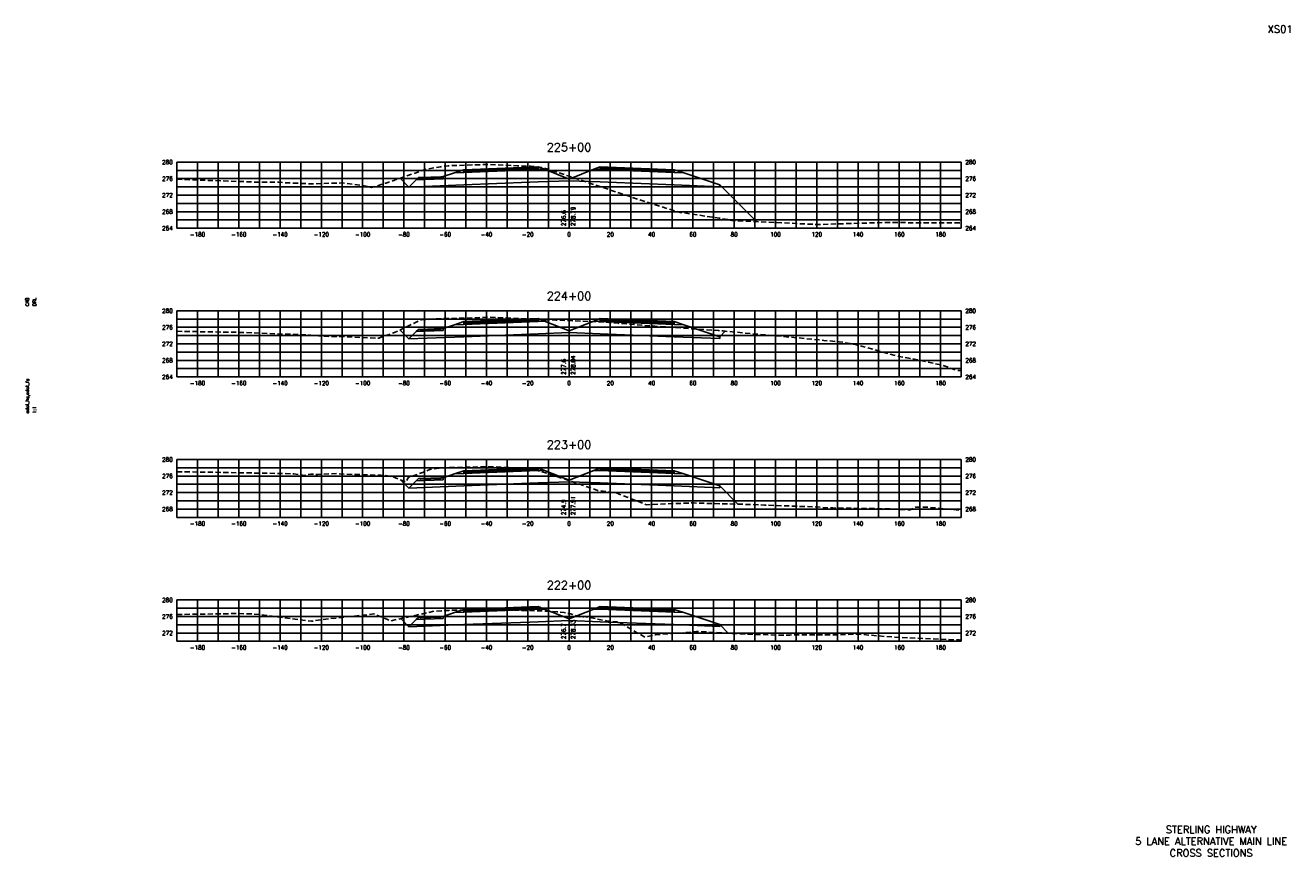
# Model space of a CAD drawing. Extents: x 37 to 10140, y -1968 to 9206.
# Tile 22 of 105: x 3687 to 4300, y 2096 to 2498. Entities that reach past the tile are written whole.
import ezdxf
from ezdxf.enums import TextEntityAlignment as Align

# ---------------------------------------------------------------- set-up
doc = ezdxf.new("R2010")
doc.units = 0
doc.header["$LTSCALE"] = 20
doc.header["$MEASUREMENT"] = 0
doc.linetypes.add('HIDDEN_050%', pattern=[0.1875, 0.125, -0.0625])
for name, color, linetype in [('S-AT-TXT175', 6, 'Continuous'), ('S-AT-TXT80', 1, 'Continuous'), ('XDATUM', 3, 'Continuous'), ('XEG', 1, 'HIDDEN_050%'), ('XFG', 2, 'Continuous'), ('XGRID', 251, 'Continuous'), ('XGRIDT', 2, 'Continuous'), ('XREF-BORDER', 7, 'Continuous')]:
    doc.layers.add(name, color=color, linetype=linetype)
doc.styles.add('L100', font='simplex.shx', dxfattribs={"height": 2})
doc.styles.add('L175', font='ROMANSM.shx', dxfattribs={"height": 3.5})
doc.styles.add('L80', font='ROMANSM.shx', dxfattribs={"height": 1.6})

# ---------------------------------------------------------------- blocks, each defined once
blk = doc.blocks.new('03025_00_att1')
at = {"layer": 'S-AT-TXT175', "style": 'L175'}
for tag, p in [('NUM', (32.402, 20.822)), ('LINE1', (30.64, 1.444)), ('LINE2', (30.64, 1.161)), ('LINE3', (30.64, 0.877))]:
    blk.add_attdef(tag, text='', height=0.175, dxfattribs=at).set_placement(p, align=Align.CENTER)
at = {"layer": 'S-AT-TXT80', "style": 'L80'}
for tag, p in [('DESIGNED', (2.094, 14.201)), ('CHECKED', (2.265, 14.201)), ('DRAFTED', (2.436, 14.201)), ('PSCALE', (2.265, 11.605)), ('PCTB', (2.094, 11.605)), ('PVIEW', (2.436, 11.605))]:
    blk.add_attdef(tag, p, '', height=0.08, rotation=90, dxfattribs=at)

msp = doc.modelspace()

# ---------------------------------------------------------------- linework, layer by layer
at = {"layer": 'XDATUM', "flags": 128}
for points in [[(3868.12, 2424.18), (3872.41, 2419.89), (3899, 2420.95), (3931, 2422.23), (3935, 2422.39), (3950, 2422.99), (3965, 2422.39), (3969, 2422.23), (4001, 2420.95), (4023, 2420.07), (4023, 2420.96), (4040.75, 2403.21)], [(3868.07, 2350.73), (3872.41, 2346.39), (3899, 2347.45), (3931, 2348.73), (3935, 2348.89), (3950, 2349.49), (3965, 2348.89), (3969, 2348.73), (4001, 2347.45), (4023, 2346.57), (4023, 2347.46), (4025.68, 2350.14)], [(3868.42, 2278.12), (3872.41, 2274.14), (3899, 2275.2), (3931, 2276.48), (3935, 2276.64), (3950, 2277.24), (3965, 2276.64), (3969, 2276.48), (4001, 2275.2), (4023, 2274.32), (4023, 2275.21), (4031.83, 2266.37)], [(3868.43, 2210.96), (3872.41, 2206.98), (3899, 2208.04), (3931, 2209.32), (3935, 2209.48), (3950, 2210.08), (3965, 2209.48), (3969, 2209.32), (4001, 2208.04), (4023, 2207.16), (4023, 2208.05), (4027.16, 2203.89)]]:
    msp.add_lwpolyline(points, dxfattribs=at)
at = {"layer": 'XEG', "flags": 128}
for points in [[(3760, 2423.69), (3760.26, 2423.69), (3760.36, 2423.69), (3760.39, 2423.69), (3800.93, 2422.22), (3809.43, 2422.24), (3812.41, 2422.02), (3825.48, 2421.44), (3833.75, 2421.73), (3840.1, 2421.91), (3851.75, 2420.34), (3854.36, 2419.68), (3862.14, 2422.1), (3880.87, 2428.62), (3887.67, 2429.74), (3891.51, 2430.22), (3904.34, 2430.65), (3911.32, 2430.86), (3924.83, 2430.25), (3931.31, 2430.02), (3933.18, 2429.8), (3937.84, 2429.21), (3950, 2425.15), (3982.7, 2414.24), (3990.44, 2411.74), (3998.33, 2409.31), (4003.8, 2407.57), (4004.78, 2407.52), (4022.68, 2404.86), (4028.91, 2403.78), (4066.34, 2401.97), (4069.82, 2401.78), (4070.87, 2401.8), (4103.67, 2402.77), (4125.45, 2402.56), (4140, 2402.56)], [(3760, 2350.08), (3790.27, 2349.56), (3811.21, 2348.75), (3823.47, 2348.36), (3829.75, 2347.76), (3833.71, 2347.58), (3839.01, 2347.6), (3839.15, 2347.61), (3856.42, 2346.76), (3857.77, 2346.77), (3865.5, 2349.52), (3878.31, 2355.57), (3883.38, 2355.97), (3884.53, 2356.08), (3901.17, 2356.49), (3911.69, 2356.97), (3928.61, 2356.09), (3933.62, 2355.88), (3936.07, 2355.74), (3943.6, 2355.5), (3950, 2355.23), (3966.66, 2354.54), (3973.9, 2353.96), (3993.4, 2352.44), (4022.47, 2350.4), (4023.44, 2350.33), (4024.63, 2350.23), (4071.74, 2345.9), (4073.47, 2345.66), (4080.8, 2345.04), (4086.74, 2344.08), (4087.86, 2343.92), (4089.21, 2343.49), (4089.47, 2343.44), (4109.76, 2337.93), (4119.04, 2336.27), (4131.2, 2333.61), (4137.56, 2331.23), (4140, 2331.03)], [(3760, 2282.08), (3764.74, 2282.01), (3767.64, 2281.96), (3778.64, 2281.8), (3810.11, 2281.24), (3816.68, 2281.03), (3821.79, 2280.3), (3824.82, 2280.92), (3828.34, 2280.78), (3837.79, 2281.18), (3841.26, 2280.94), (3847.46, 2280.73), (3853.54, 2280.51), (3858.88, 2280.36), (3861.28, 2280.24), (3864.37, 2279.72), (3870.44, 2277.33), (3871.08, 2277.15), (3872.03, 2279.33), (3880.48, 2282.21), (3882.53, 2283.21), (3882.67, 2283.26), (3887.94, 2283.96), (3888.01, 2283.97), (3888.23, 2283.97), (3912.22, 2284.5), (3913.26, 2284.45), (3931.78, 2283.59), (3932.14, 2283.49), (3939.83, 2281.19), (3941.07, 2280.81), (3950, 2277.75), (3951.33, 2277.29), (3963.83, 2273.06), (3964.32, 2272.97), (3967.89, 2272.52), (3972.71, 2271.9), (3972.96, 2271.85), (3974.2, 2271.3), (3987.48, 2266.13), (3997.83, 2266.56), (4009.91, 2266.97), (4038.46, 2266.19), (4042.15, 2266.11), (4044.7, 2265.94), (4069.26, 2265.05), (4077.8, 2264.54), (4104.17, 2264.12), (4115.28, 2263.63), (4117.96, 2264.96), (4123.63, 2264.94), (4140, 2263.37)], [(3760, 2212.97), (3787.83, 2213.4), (3795.79, 2213.32), (3797.05, 2213.25), (3803.57, 2212.47), (3825.25, 2209.66), (3830.47, 2210.54), (3855.4, 2213.21), (3861.74, 2210.73), (3863.21, 2209.81), (3872.82, 2211.93), (3884.9, 2214.61), (3888.27, 2214.78), (3891.56, 2214.97), (3904.13, 2215.22), (3911.45, 2215.39), (3919.33, 2215.15), (3925.66, 2214.98), (3937.67, 2214.67), (3940.76, 2214.52), (3944.13, 2214.29), (3947.66, 2213.92), (3950, 2213.37), (3951.78, 2212.95), (3951.94, 2212.92), (3952.2, 2212.71), (3956.55, 2211.47), (3957.24, 2212.01), (3967.98, 2209.89), (3973.22, 2209.46), (3975.9, 2208.22), (3986.76, 2201.95), (3991.91, 2203.16), (4000.27, 2203.79), (4007.8, 2204.24), (4011.76, 2204.79), (4023.99, 2204.04), (4036.78, 2203.44), (4050.49, 2202.99), (4056.89, 2203.03), (4067.96, 2203.17), (4076.56, 2203.06), (4090.03, 2203.43), (4107.85, 2201.96), (4139.07, 2200.66), (4140, 2200.56)]]:
    msp.add_lwpolyline(points, dxfattribs=at)
at = {"layer": 'XFG', "flags": 128}
for points in [[(3950, 2423.73), (3938.05, 2428.51), (3935, 2428.39), (3931, 2428.23), (3899, 2426.95), (3894.43, 2426.77), (3889, 2424.96), (3889, 2423.96), (3875.96, 2423.44), (3872.41, 2419.89), (3899, 2420.95), (3931, 2422.23), (3935, 2422.39), (3950, 2422.99), (3950, 2423.73)], [(3935, 2428.73), (3931, 2428.57), (3899, 2427.29), (3899, 2428.29), (3894.43, 2426.77), (3899, 2426.95), (3931, 2428.23), (3935, 2428.39), (3938.05, 2428.51), (3935, 2429.73), (3935, 2428.73)], [(3935, 2429.73), (3931, 2429.57), (3899, 2428.29), (3899, 2427.95), (3931, 2429.23), (3935, 2429.39), (3935, 2429.73)], [(3935, 2429.39), (3931, 2429.23), (3899, 2427.95), (3899, 2427.29), (3931, 2428.57), (3935, 2428.73), (3935, 2429.39)], [(3950, 2423.73), (3961.95, 2428.51), (3965, 2428.39), (3969, 2428.23), (4001, 2426.95), (4005.57, 2426.77), (4023, 2420.96), (4023, 2420.07), (4001, 2420.95), (3969, 2422.23), (3965, 2422.39), (3950, 2422.99)], [(3965, 2429.73), (3961.95, 2428.51), (3965, 2428.39), (3969, 2428.23), (4001, 2426.95), (4005.57, 2426.77), (4001, 2428.29), (4001, 2427.29), (3969, 2428.57), (3965, 2428.73), (3965, 2429.73)], [(3965, 2429.73), (3965, 2429.39), (3969, 2429.23), (4001, 2427.95), (4001, 2428.29), (3969, 2429.57), (3965, 2429.73)], [(3965, 2429.39), (3965, 2428.73), (3969, 2428.57), (4001, 2427.29), (4001, 2427.95), (3969, 2429.23), (3965, 2429.39)], [(3872.41, 2419.89), (3872.41, 2419.89), (3868.12, 2424.18)], [(3889, 2424.96), (3888, 2424.92), (3888, 2424.58), (3878, 2424.18), (3878, 2424.52), (3877, 2424.48), (3875.96, 2423.44), (3889, 2423.96), (3889, 2424.96)], [(3888, 2424.92), (3878, 2424.52), (3878, 2424.18), (3888, 2424.58), (3888, 2424.92)], [(4023, 2420.96), (4023, 2420.96), (4040.75, 2403.21)], [(3950, 2350.23), (3938.05, 2355.01), (3935, 2354.89), (3931, 2354.73), (3899, 2353.45), (3894.43, 2353.27), (3889, 2351.46), (3889, 2350.46), (3875.96, 2349.94), (3872.41, 2346.39), (3899, 2347.45), (3931, 2348.73), (3935, 2348.89), (3950, 2349.49), (3950, 2350.23)], [(3935, 2355.23), (3931, 2355.07), (3899, 2353.79), (3899, 2354.79), (3894.43, 2353.27), (3899, 2353.45), (3931, 2354.73), (3935, 2354.89), (3938.05, 2355.01), (3935, 2356.23), (3935, 2355.23)], [(3935, 2356.23), (3931, 2356.07), (3899, 2354.79), (3899, 2354.45), (3931, 2355.73), (3935, 2355.89), (3935, 2356.23)], [(3935, 2355.89), (3931, 2355.73), (3899, 2354.45), (3899, 2353.79), (3931, 2355.07), (3935, 2355.23), (3935, 2355.89)], [(3950, 2350.23), (3961.95, 2355.01), (3965, 2354.89), (3969, 2354.73), (4001, 2353.45), (4005.57, 2353.27), (4023, 2347.46), (4023, 2346.57), (4001, 2347.45), (3969, 2348.73), (3965, 2348.89), (3950, 2349.49)], [(3965, 2356.23), (3961.95, 2355.01), (3965, 2354.89), (3969, 2354.73), (4001, 2353.45), (4005.57, 2353.27), (4001, 2354.79), (4001, 2353.79), (3969, 2355.07), (3965, 2355.23), (3965, 2356.23)], [(3965, 2356.23), (3965, 2355.89), (3969, 2355.73), (4001, 2354.45), (4001, 2354.79), (3969, 2356.07), (3965, 2356.23)], [(3965, 2355.89), (3965, 2355.23), (3969, 2355.07), (4001, 2353.79), (4001, 2354.45), (3969, 2355.73), (3965, 2355.89)], [(3872.41, 2346.39), (3872.41, 2346.39), (3868.07, 2350.73)], [(3889, 2351.46), (3888, 2351.42), (3888, 2351.08), (3878, 2350.68), (3878, 2351.02), (3877, 2350.98), (3875.96, 2349.94), (3889, 2350.46), (3889, 2351.46)], [(3888, 2351.42), (3878, 2351.02), (3878, 2350.68), (3888, 2351.08), (3888, 2351.42)], [(4023, 2347.46), (4023, 2347.46), (4025.68, 2350.14)], [(3950, 2277.98), (3938.05, 2282.76), (3935, 2282.64), (3931, 2282.48), (3899, 2281.2), (3894.43, 2281.02), (3889, 2279.21), (3889, 2278.21), (3875.96, 2277.69), (3872.41, 2274.14), (3899, 2275.2), (3931, 2276.48), (3935, 2276.64), (3950, 2277.24), (3950, 2277.98)], [(3935, 2282.98), (3931, 2282.82), (3899, 2281.54), (3899, 2282.54), (3894.43, 2281.02), (3899, 2281.2), (3931, 2282.48), (3935, 2282.64), (3938.05, 2282.76), (3935, 2283.98), (3935, 2282.98)], [(3935, 2283.98), (3931, 2283.82), (3899, 2282.54), (3899, 2282.2), (3931, 2283.48), (3935, 2283.64), (3935, 2283.98)], [(3935, 2283.64), (3931, 2283.48), (3899, 2282.2), (3899, 2281.54), (3931, 2282.82), (3935, 2282.98), (3935, 2283.64)], [(3950, 2277.98), (3961.95, 2282.76), (3965, 2282.64), (3969, 2282.48), (4001, 2281.2), (4005.57, 2281.02), (4023, 2275.21), (4023, 2274.32), (4001, 2275.2), (3969, 2276.48), (3965, 2276.64), (3950, 2277.24)], [(3965, 2283.98), (3961.95, 2282.76), (3965, 2282.64), (3969, 2282.48), (4001, 2281.2), (4005.57, 2281.02), (4001, 2282.54), (4001, 2281.54), (3969, 2282.82), (3965, 2282.98), (3965, 2283.98)], [(3965, 2283.98), (3965, 2283.64), (3969, 2283.48), (4001, 2282.2), (4001, 2282.54), (3969, 2283.82), (3965, 2283.98)], [(3965, 2283.64), (3965, 2282.98), (3969, 2282.82), (4001, 2281.54), (4001, 2282.2), (3969, 2283.48), (3965, 2283.64)], [(3872.41, 2274.14), (3872.41, 2274.14), (3868.42, 2278.12)], [(3889, 2279.21), (3888, 2279.17), (3888, 2278.83), (3878, 2278.43), (3878, 2278.77), (3877, 2278.73), (3875.96, 2277.69), (3889, 2278.21), (3889, 2279.21)], [(3888, 2279.17), (3878, 2278.77), (3878, 2278.43), (3888, 2278.83), (3888, 2279.17)], [(4023, 2275.21), (4023, 2275.21), (4031.83, 2266.37)], [(3950, 2210.82), (3938.05, 2215.61), (3935, 2215.48), (3931, 2215.32), (3899, 2214.04), (3894.43, 2213.86), (3889, 2212.05), (3889, 2211.05), (3875.96, 2210.53), (3872.41, 2206.98), (3899, 2208.04), (3931, 2209.32), (3935, 2209.48), (3950, 2210.08), (3950, 2210.82)], [(3935, 2215.82), (3931, 2215.66), (3899, 2214.38), (3899, 2215.38), (3894.43, 2213.86), (3899, 2214.04), (3931, 2215.32), (3935, 2215.48), (3938.05, 2215.61), (3935, 2216.82), (3935, 2215.82)], [(3935, 2216.82), (3931, 2216.66), (3899, 2215.38), (3899, 2215.04), (3931, 2216.32), (3935, 2216.48), (3935, 2216.82)], [(3935, 2216.48), (3931, 2216.32), (3899, 2215.04), (3899, 2214.38), (3931, 2215.66), (3935, 2215.82), (3935, 2216.48)], [(3950, 2210.82), (3961.95, 2215.61), (3965, 2215.48), (3969, 2215.32), (4001, 2214.04), (4005.57, 2213.86), (4023, 2208.05), (4023, 2207.16), (4001, 2208.04), (3969, 2209.32), (3965, 2209.48), (3950, 2210.08)], [(3965, 2216.82), (3961.95, 2215.61), (3965, 2215.48), (3969, 2215.32), (4001, 2214.04), (4005.57, 2213.86), (4001, 2215.38), (4001, 2214.38), (3969, 2215.66), (3965, 2215.82), (3965, 2216.82)], [(3965, 2216.82), (3965, 2216.48), (3969, 2216.32), (4001, 2215.04), (4001, 2215.38), (3969, 2216.66), (3965, 2216.82)], [(3965, 2216.48), (3965, 2215.82), (3969, 2215.66), (4001, 2214.38), (4001, 2215.04), (3969, 2216.32), (3965, 2216.48)], [(3872.41, 2206.98), (3872.41, 2206.98), (3868.43, 2210.96)], [(3889, 2212.05), (3888, 2212.01), (3888, 2211.67), (3878, 2211.27), (3878, 2211.61), (3877, 2211.57), (3875.96, 2210.53), (3889, 2211.05), (3889, 2212.05)], [(3888, 2212.01), (3878, 2211.61), (3878, 2211.27), (3888, 2211.67), (3888, 2212.01)], [(4023, 2208.05), (4023, 2208.05), (4027.16, 2203.89)]]:
    msp.add_lwpolyline(points, dxfattribs=at)
at = {"layer": 'XGRID'}
for p, q in [((3760, 2400), (3760, 2432)), ((3760, 2432), (4140, 2432)), ((3760, 2428), (4140, 2428)), ((3770, 2400), (3770, 2432)), ((3780, 2400), (3780, 2432)), ((3790, 2400), (3790, 2432)), ((3800, 2400), (3800, 2432)), ((3810, 2400), (3810, 2432)), ((3820, 2400), (3820, 2432)), ((3830, 2400), (3830, 2432)), ((3840, 2400), (3840, 2432)), ((3850, 2400), (3850, 2432)), ((3860, 2400), (3860, 2432)), ((3870, 2400), (3870, 2432)), ((3880, 2400), (3880, 2432)), ((3890, 2400), (3890, 2432)), ((3900, 2400), (3900, 2432)), ((3910, 2400), (3910, 2432)), ((3920, 2400), (3920, 2432)), ((3930, 2400), (3930, 2432)), ((3940, 2400), (3940, 2432)), ((3950, 2400), (3950, 2432)), ((3960, 2400), (3960, 2432)), ((3970, 2400), (3970, 2432)), ((3980, 2400), (3980, 2432)), ((3990, 2400), (3990, 2432)), ((4000, 2400), (4000, 2432)), ((4010, 2400), (4010, 2432)), ((4020, 2400), (4020, 2432)), ((4030, 2400), (4030, 2432)), ((4040, 2400), (4040, 2432)), ((4050, 2400), (4050, 2432)), ((4060, 2400), (4060, 2432)), ((4070, 2400), (4070, 2432)), ((4080, 2400), (4080, 2432)), ((4090, 2400), (4090, 2432)), ((4100, 2400), (4100, 2432)), ((4110, 2400), (4110, 2432)), ((4120, 2400), (4120, 2432)), ((4130, 2400), (4130, 2432)), ((4140, 2400), (4140, 2432)), ((3760, 2424), (4140, 2424)), ((3760, 2420), (4140, 2420)), ((3760, 2416), (4140, 2416)), ((3760, 2412), (4140, 2412)), ((3760, 2408), (4140, 2408)), ((3760, 2404), (4140, 2404)), ((3760, 2400), (4140, 2400)), ((3760, 2328), (3760, 2360)), ((3760, 2360), (4140, 2360)), ((3760, 2356), (4140, 2356)), ((3770, 2328), (3770, 2360)), ((3780, 2328), (3780, 2360)), ((3790, 2328), (3790, 2360)), ((3800, 2328), (3800, 2360)), ((3810, 2328), (3810, 2360)), ((3820, 2328), (3820, 2360)), ((3830, 2328), (3830, 2360)), ((3840, 2328), (3840, 2360)), ((3850, 2328), (3850, 2360)), ((3860, 2328), (3860, 2360)), ((3870, 2328), (3870, 2360)), ((3880, 2328), (3880, 2360)), ((3890, 2328), (3890, 2360)), ((3900, 2328), (3900, 2360)), ((3910, 2328), (3910, 2360)), ((3920, 2328), (3920, 2360)), ((3930, 2328), (3930, 2360)), ((3940, 2328), (3940, 2360)), ((3950, 2328), (3950, 2360)), ((3960, 2328), (3960, 2360)), ((3970, 2328), (3970, 2360)), ((3980, 2328), (3980, 2360)), ((3990, 2328), (3990, 2360)), ((4000, 2328), (4000, 2360)), ((4010, 2328), (4010, 2360)), ((4020, 2328), (4020, 2360)), ((4030, 2328), (4030, 2360)), ((4040, 2328), (4040, 2360)), ((4050, 2328), (4050, 2360)), ((4060, 2328), (4060, 2360)), ((4070, 2328), (4070, 2360)), ((4080, 2328), (4080, 2360)), ((4090, 2328), (4090, 2360)), ((4100, 2328), (4100, 2360)), ((4110, 2328), (4110, 2360)), ((4120, 2328), (4120, 2360)), ((4130, 2328), (4130, 2360)), ((4140, 2328), (4140, 2360)), ((3760, 2352), (4140, 2352)), ((3760, 2348), (4140, 2348)), ((3760, 2344), (4140, 2344)), ((3760, 2340), (4140, 2340)), ((3760, 2336), (4140, 2336)), ((3760, 2332), (4140, 2332)), ((3760, 2328), (4140, 2328)), ((3760, 2260), (3760, 2288)), ((3760, 2288), (4140, 2288)), ((3770, 2260), (3770, 2288)), ((3780, 2260), (3780, 2288)), ((3790, 2260), (3790, 2288)), ((3800, 2260), (3800, 2288)), ((3810, 2260), (3810, 2288)), ((3820, 2260), (3820, 2288)), ((3830, 2260), (3830, 2288)), ((3840, 2260), (3840, 2288)), ((3850, 2260), (3850, 2288)), ((3860, 2260), (3860, 2288)), ((3870, 2260), (3870, 2288)), ((3880, 2260), (3880, 2288)), ((3890, 2260), (3890, 2288)), ((3900, 2260), (3900, 2288)), ((3910, 2260), (3910, 2288)), ((3920, 2260), (3920, 2288)), ((3930, 2260), (3930, 2288)), ((3940, 2260), (3940, 2288)), ((3950, 2260), (3950, 2288)), ((3960, 2260), (3960, 2288)), ((3970, 2260), (3970, 2288)), ((3980, 2260), (3980, 2288)), ((3990, 2260), (3990, 2288)), ((4000, 2260), (4000, 2288)), ((4010, 2260), (4010, 2288)), ((4020, 2260), (4020, 2288)), ((4030, 2260), (4030, 2288)), ((4040, 2260), (4040, 2288)), ((4050, 2260), (4050, 2288)), ((4060, 2260), (4060, 2288)), ((4070, 2260), (4070, 2288)), ((4080, 2260), (4080, 2288)), ((4090, 2260), (4090, 2288)), ((4100, 2260), (4100, 2288)), ((4110, 2260), (4110, 2288)), ((4120, 2260), (4120, 2288)), ((4130, 2260), (4130, 2288)), ((4140, 2260), (4140, 2288)), ((3760, 2284), (4140, 2284)), ((3760, 2280), (4140, 2280)), ((3760, 2276), (4140, 2276)), ((3760, 2272), (4140, 2272)), ((3760, 2268), (4140, 2268)), ((3760, 2264), (4140, 2264)), ((3760, 2260), (4140, 2260)), ((3760, 2200), (3760, 2220)), ((3760, 2220), (4140, 2220)), ((3770, 2200), (3770, 2220)), ((3780, 2200), (3780, 2220)), ((3790, 2200), (3790, 2220)), ((3800, 2200), (3800, 2220)), ((3810, 2200), (3810, 2220)), ((3820, 2200), (3820, 2220)), ((3830, 2200), (3830, 2220)), ((3840, 2200), (3840, 2220)), ((3850, 2200), (3850, 2220)), ((3860, 2200), (3860, 2220)), ((3870, 2200), (3870, 2220)), ((3880, 2200), (3880, 2220)), ((3890, 2200), (3890, 2220)), ((3900, 2200), (3900, 2220)), ((3910, 2200), (3910, 2220)), ((3920, 2200), (3920, 2220)), ((3930, 2200), (3930, 2220)), ((3940, 2200), (3940, 2220)), ((3950, 2200), (3950, 2220)), ((3960, 2200), (3960, 2220)), ((3970, 2200), (3970, 2220)), ((3980, 2200), (3980, 2220)), ((3990, 2200), (3990, 2220)), ((4000, 2200), (4000, 2220)), ((4010, 2200), (4010, 2220)), ((4020, 2200), (4020, 2220)), ((4030, 2200), (4030, 2220)), ((4040, 2200), (4040, 2220)), ((4050, 2200), (4050, 2220)), ((4060, 2200), (4060, 2220)), ((4070, 2200), (4070, 2220)), ((4080, 2200), (4080, 2220)), ((4090, 2200), (4090, 2220)), ((4100, 2200), (4100, 2220)), ((4110, 2200), (4110, 2220)), ((4120, 2200), (4120, 2220)), ((4130, 2200), (4130, 2220)), ((4140, 2200), (4140, 2220)), ((3760, 2216), (4140, 2216)), ((3760, 2212), (4140, 2212)), ((3760, 2208), (4140, 2208)), ((3760, 2204), (4140, 2204)), ((3760, 2200), (4140, 2200))]:
    msp.add_line(p, q, dxfattribs=at)

# ---------------------------------------------------------------- block references
at = {"layer": 'XREF-BORDER'}
ref = msp.add_blockref('03025_00_att1', (3646.45, 2078.23), dxfattribs=dict(at, xscale=20, yscale=20, zscale=20))
ref.add_attrib('LINE1', 'STERLING HIGHWAY', dxfattribs={"layer": 'S-AT-TXT175', "height": 3.5, "style": 'L175'}).set_placement((4261.07, 2107.1), align=Align.CENTER)
ref.add_attrib('LINE2', '5 LANE ALTERNATIVE MAIN LINE', dxfattribs={"layer": 'S-AT-TXT175', "height": 3.5, "style": 'L175'}).set_placement((4261.07, 2101.44), align=Align.CENTER)
ref.add_attrib('LINE3', 'CROSS SECTIONS', dxfattribs={"layer": 'S-AT-TXT175', "height": 3.5, "style": 'L175'}).set_placement((4261.07, 2095.77), align=Align.CENTER)
ref.add_attrib('NUM', 'XS01', dxfattribs={"layer": 'S-AT-TXT175', "height": 3.5, "style": 'L175'}).set_placement((4294.49, 2494.66), align=Align.CENTER)
ref.add_attrib('DESIGNED', 'CAB', (3688.33, 2362.25), dxfattribs={"layer": 'S-AT-TXT80', "height": 1.6, "rotation": 90, "style": 'L80'})
ref.add_attrib('CHECKED', 'DRL', (3691.75, 2362.25), dxfattribs={"layer": 'S-AT-TXT80', "height": 1.6, "rotation": 90, "style": 'L80'})
ref.add_attrib('PCTB', 'adot_hs,adot_fs', (3688.33, 2310.32), dxfattribs={"layer": 'S-AT-TXT80', "height": 1.6, "rotation": 90, "style": 'L80'})
ref.add_attrib('PSCALE', '1:1', (3691.75, 2310.32), dxfattribs={"layer": 'S-AT-TXT80', "height": 1.6, "rotation": 90, "style": 'L80'})

# ---------------------------------------------------------------- texts
at = {"layer": 'XGRIDT', "style": 'L100'}
for s, p in [('225+00', (3950, 2436)), ('224+00', (3950, 2364)), ('223+00', (3950, 2292)), ('222+00', (3950, 2224))]:
    msp.add_text(s, height=4, dxfattribs=at).set_placement(p, align=Align.BOTTOM_CENTER)
for s, p in [('280', (3758, 2432)), ('276', (3758, 2424)), ('272', (3758, 2416)), ('268', (3758, 2408)), ('264', (3758, 2400)), ('280', (3758, 2360)), ('276', (3758, 2352)), ('272', (3758, 2344)), ('268', (3758, 2336)), ('264', (3758, 2328)), ('280', (3758, 2288)), ('276', (3758, 2280)), ('272', (3758, 2272)), ('268', (3758, 2264)), ('280', (3758, 2220)), ('276', (3758, 2212)), ('272', (3758, 2204))]:
    msp.add_text(s, height=2, dxfattribs=at).set_placement(p, align=Align.MIDDLE_RIGHT)
for s, p in [('280', (4142, 2432)), ('276', (4142, 2424)), ('272', (4142, 2416)), ('268', (4142, 2408)), ('264', (4142, 2400)), ('280', (4142, 2360)), ('276', (4142, 2352)), ('272', (4142, 2344)), ('268', (4142, 2336)), ('264', (4142, 2328)), ('280', (4142, 2288)), ('276', (4142, 2280)), ('272', (4142, 2272)), ('268', (4142, 2264)), ('280', (4142, 2220)), ('276', (4142, 2212)), ('272', (4142, 2204))]:
    msp.add_text(s, height=2, dxfattribs=at).set_placement(p, align=Align.MIDDLE_LEFT)
for s, p in [('276.6', (3949, 2401)), ('277.6', (3949, 2329)), ('274.9', (3949, 2261)), ('276.7', (3949, 2201))]:
    msp.add_text(s, height=2, rotation=90, dxfattribs=at).set_placement(p, align=Align.BOTTOM_LEFT)
for s, p in [('278.79', (3951, 2401)), ('278.04', (3951, 2329)), ('277.91', (3951, 2261)), ('278.33', (3951, 2201))]:
    msp.add_text(s, height=2, rotation=90, dxfattribs=at).set_placement(p, align=Align.TOP_LEFT)
for s, p in [('-180', (3770, 2398)), ('-160', (3790, 2398)), ('-140', (3810, 2398)), ('-120', (3830, 2398)), ('-100', (3850, 2398)), ('-80', (3870, 2398)), ('-60', (3890, 2398)), ('-40', (3910, 2398)), ('-20', (3930, 2398)), ('0', (3950, 2398)), ('20', (3970, 2398)), ('40', (3990, 2398)), ('60', (4010, 2398)), ('80', (4030, 2398)), ('100', (4050, 2398)), ('120', (4070, 2398)), ('140', (4090, 2398)), ('160', (4110, 2398)), ('180', (4130, 2398)), ('-180', (3770, 2326)), ('-160', (3790, 2326)), ('-140', (3810, 2326)), ('-120', (3830, 2326)), ('-100', (3850, 2326)), ('-80', (3870, 2326)), ('-60', (3890, 2326)), ('-40', (3910, 2326)), ('-20', (3930, 2326)), ('0', (3950, 2326)), ('20', (3970, 2326)), ('40', (3990, 2326)), ('60', (4010, 2326)), ('80', (4030, 2326)), ('100', (4050, 2326)), ('120', (4070, 2326)), ('140', (4090, 2326)), ('160', (4110, 2326)), ('180', (4130, 2326)), ('-180', (3770, 2258)), ('-160', (3790, 2258)), ('-140', (3810, 2258)), ('-120', (3830, 2258)), ('-100', (3850, 2258)), ('-80', (3870, 2258)), ('-60', (3890, 2258)), ('-40', (3910, 2258)), ('-20', (3930, 2258)), ('0', (3950, 2258)), ('20', (3970, 2258)), ('40', (3990, 2258)), ('60', (4010, 2258)), ('80', (4030, 2258)), ('100', (4050, 2258)), ('120', (4070, 2258)), ('140', (4090, 2258)), ('160', (4110, 2258)), ('180', (4130, 2258)), ('-180', (3770, 2198)), ('-160', (3790, 2198)), ('-140', (3810, 2198)), ('-120', (3830, 2198)), ('-100', (3850, 2198)), ('-80', (3870, 2198)), ('-60', (3890, 2198)), ('-40', (3910, 2198)), ('-20', (3930, 2198)), ('0', (3950, 2198)), ('20', (3970, 2198)), ('40', (3990, 2198)), ('60', (4010, 2198)), ('80', (4030, 2198)), ('100', (4050, 2198)), ('120', (4070, 2198)), ('140', (4090, 2198)), ('160', (4110, 2198)), ('180', (4130, 2198))]:
    msp.add_text(s, height=2, dxfattribs=at).set_placement(p, align=Align.TOP_CENTER)

doc.saveas('drawing.dxf')
